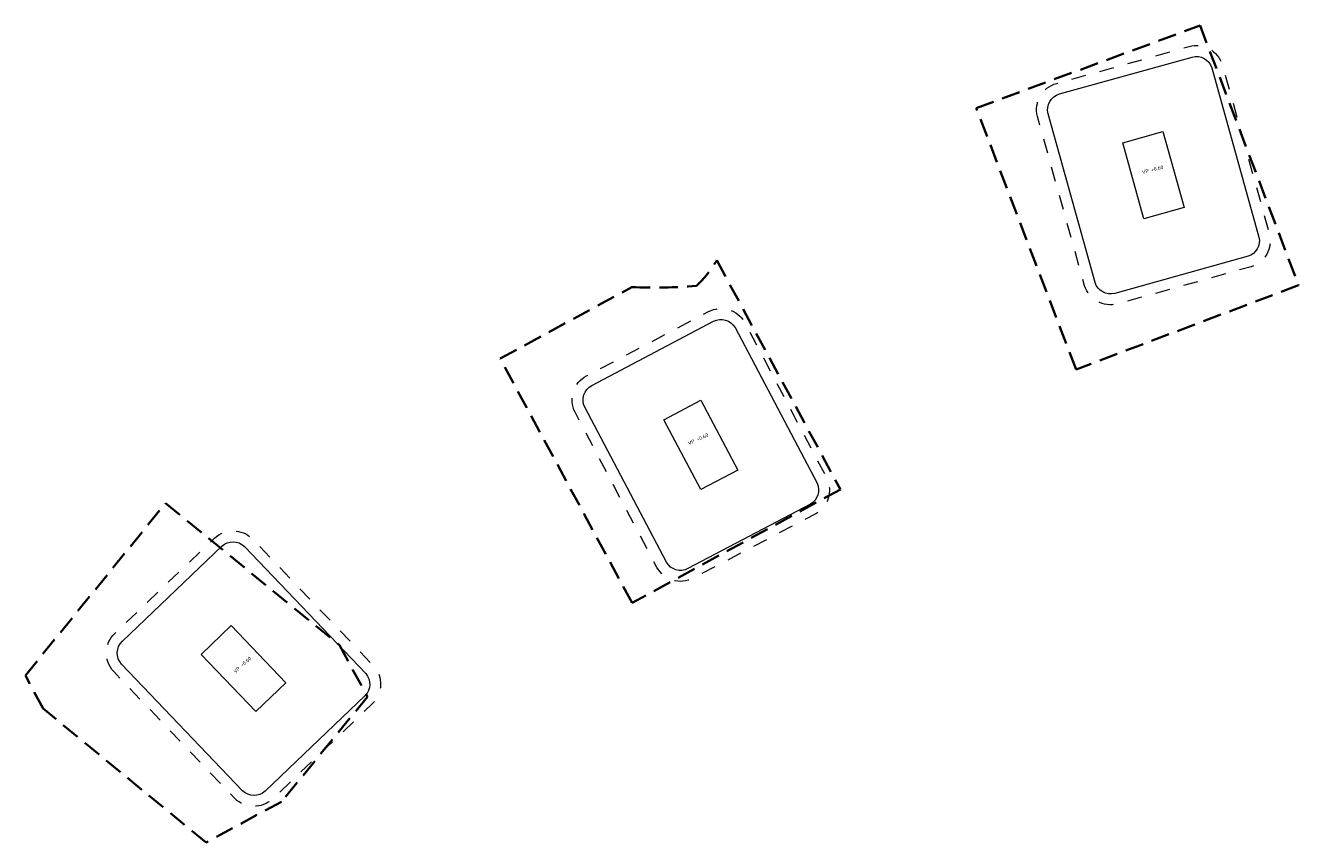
# Model space of a CAD drawing. Header units: metres. Extents: x 109093 to 109693, y 521095 to 521324.
# Tile 1 of 5: x 109093 to 109268, y 521199 to 521312. Entities that reach past the tile are written whole.
import ezdxf

# ---------------------------------------------------------------- set-up
doc = ezdxf.new("R2010")
doc.units = ezdxf.units.M
doc.linetypes.add('DASHED5', pattern=[3.81, 2.54, -1.27])
doc.linetypes.add('NLCS-HIDDEN', pattern=[4, 2, -2])
for name, color, linetype, lineweight in [('A--T$1A-', 3, 'Continuous', 0), ('N-WE-KG-GRENS_KAVEL-G', 10, 'NLCS-HIDDEN', 18), ('X-XX-AL-PEILMAAT-T25', 7, 'Continuous', 25), ('X-XX-AL-REFERENTIE_BESTEMMINGPLAN-G', 7, 'DASHED5', 35)]:
    doc.layers.add(name, color=color, linetype=linetype, lineweight=lineweight)
doc.styles.add('NLCS-ISO-M200-T25', font='NLCS-ISO.ttf', dxfattribs={"height": 0.5})

# ---------------------------------------------------------------- blocks, each defined once
blk = doc.blocks.new('A$C6ff949fb')
at = {"layer": 'A--T$1A-', "flags": 128}
blk.add_lwpolyline([(-11.73, 12, -0.410771), (-9.49, 14.21), (9.44, 14.21, -0.399415), (11.65, 12.06), (11.65, -12.11, -0.387567), (9.5, -14.23), (-9.52, -14.23, -0.399415), (-11.73, -12.08), (-11.73, 12)], format="xyb", dxfattribs=at)
at = {"layer": 'A--T$1A-'}
blk.add_lwpolyline([(-2.9, 5.42), (2.82, 5.42), (2.83, -5.44), (-2.9, -5.44)], close=True, dxfattribs=at)
at = {"layer": 'N-WE-KG-GRENS_KAVEL-G', "flags": 128}
blk.add_lwpolyline([(-13.23, 12.01, -0.411522), (-9.49, 15.71), (9.45, 15.71, -0.402756), (13.15, 12.09), (13.15, -12.14, -0.393548), (9.53, -15.73), (-9.53, -15.73, -0.402754), (-13.23, -12.11)], format="xyb", close=True, dxfattribs=at)

msp = doc.modelspace()

# ---------------------------------------------------------------- linework, layer by layer
at = {"layer": 'X-XX-AL-REFERENTIE_BESTEMMINGPLAN-G'}
for points in [[(109224.17, 521300.4), (109254.92, 521311.76), (109268.46, 521276.06), (109237.88, 521264.48)], [(109093.48, 521222.42), (109112.74, 521246.09), (109136.63, 521226.6), (109140.49, 521219.5), (109128.65, 521205.06), (109118.3, 521199.46), (109095.89, 521217.89)]]:
    msp.add_lwpolyline(points, close=True, dxfattribs=at)
msp.add_lwpolyline([(109158.74, 521265.97), (109176.8, 521275.79, 0.032584), (109185.69, 521275.98, 0.079626), (109188.49, 521279.48), (109205.5, 521248), (109176.85, 521232.4)], format="xyb", close=True, dxfattribs=at)

# ---------------------------------------------------------------- block references
at = {"layer": 'A--T$1A-'}
for p, rotation in [((109248.55, 521291.2), 15.55189547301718), ((109186.33, 521254.13), 27.78406979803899), ((109123.47, 521223.4), 43.66860005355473)]:
    msp.add_blockref('A$C6ff949fb', p, dxfattribs=dict(at, rotation=rotation))

# ---------------------------------------------------------------- texts
at = {"layer": 'X-XX-AL-PEILMAAT-T25', "char_height": 0.5, "attachment_point": 1, "style": 'NLCS-ISO-M200-T25'}
for insert, rotation in [((109246.87, 521291.83), 13.7865), ((109184.45, 521254.53), 24.0269), ((109122, 521223.05), 42.3686)]:
    msp.add_mtext_dynamic_manual_height_columns('VP +0.60', width=8.1988, gutter_width=1.8, heights=[0], dxfattribs=dict(at, insert=insert, rotation=rotation))

doc.saveas('drawing.dxf')
